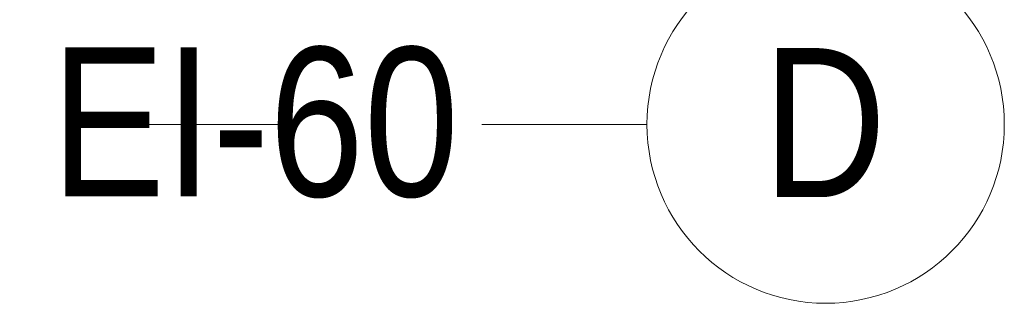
# Model space of a CAD drawing. Header units: millimetres. Extents: x -2180 to 54567, y -1945 to 22251.
# Tile 140 of 143: x 36431 to 38084, y 10100 to 10576. Entities that reach past the tile are written whole.
import ezdxf

# ---------------------------------------------------------------- set-up
doc = ezdxf.new("R2010")
doc.units = ezdxf.units.MM
doc.linetypes.add('Grid Line 1_2_', pattern=[2222.5, 1270, -317.5, 317.5, -317.5])
doc.layers.add('Grids', color=7, linetype='Continuous', lineweight=9)
doc.layers.add('Grids-1', color=7, linetype='Grid Line 1_2_', lineweight=9)
doc.layers.add('Text Notes-1', color=1, linetype='Continuous', lineweight=9, true_color=0xff0000)
doc.styles.add('Swis721 Cn BT', font='swissc.ttf', dxfattribs={"height": 250})
doc.styles.add('Swis721 Cn BT_I', font='swissci.ttf', dxfattribs={"height": 250})

# ---------------------------------------------------------------- blocks, each defined once
blk = doc.blocks.new('Grid - M_Grid Head - Circle väike-415116-1 Korruse põrandate plaan')
at = {"layer": 'Grids'}
blk.add_circle((0, 0), 3, dxfattribs=at)

msp = doc.modelspace()

# ---------------------------------------------------------------- linework, layer by layer
at = {"layer": 'Grids-1'}
msp.add_line((34984.4, 10400), (37484.4, 10400), dxfattribs=at)

# ---------------------------------------------------------------- block references
at = {"layer": 'Grids', "xscale": 99.99999999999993, "yscale": 99.99999999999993, "zscale": 99.99999999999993, "rotation": 269.9999999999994}
msp.add_blockref('Grid - M_Grid Head - Circle väike-415116-1 Korruse põrandate plaan', (37784.4, 10400), dxfattribs=at)

# ---------------------------------------------------------------- texts
at = {"layer": 'Grids', "insert": (37679.3, 10528), "char_height": 250, "width": 240.506, "attachment_point": 1, "style": 'Swis721 Cn BT'}
msp.add_mtext('\\fSwis721 Cn BT|b0|i0|c186|p34|;D', dxfattribs=at)
at = {"layer": 'Text Notes-1', "insert": (36484.1, 10529.3), "char_height": 250, "width": 817.721, "attachment_point": 1, "style": 'Swis721 Cn BT_I'}
msp.add_mtext('EI-60', dxfattribs=at)

doc.saveas('drawing.dxf')
